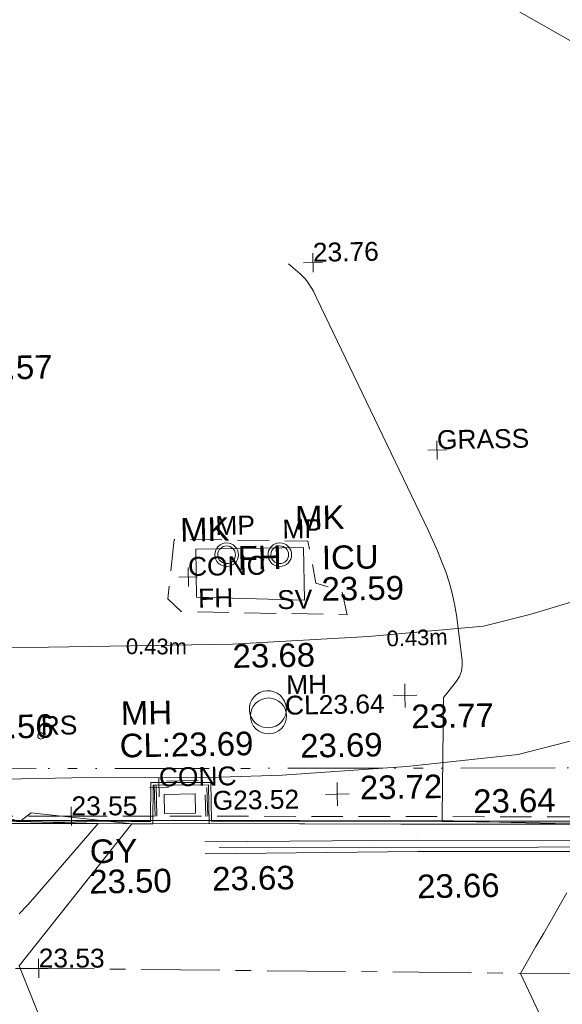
# Model space of a CAD drawing. Header units: millimetres. Extents: x -290717 to 520720, y -88450 to 287762.
# Tile 48 of 256: x -136219 to -127591, y -34533 to -18887. Entities that reach past the tile are written whole.
import ezdxf

# ---------------------------------------------------------------- set-up
doc = ezdxf.new("R2010")
doc.units = ezdxf.units.MM
for name, pattern in [('IMPORT-CENTER _6_', [2000, 1250, -250, 250, -250]), ('IMPORT-DASHED _2_', [750, 500, -250]), ('IMPORT-UG_EIR_QLB2 _2_', [2750, 1500, -300, 0, -300, 150, -300, 0, -200]), ('IMPORT-UG_ELEC_LV_QLB2 _2_', [2700, 1500, -300, 0, -250, 150, -300, 0, -200]), ('IMPORT-UG_ELEC_STREET LIGHTING_QLB2 _2_', [2700, 1500, -300, 0, -250, 150, -300, 0, -200])]:
    doc.linetypes.add(name, pattern=pattern)
for name, color, linetype, lineweight, true_color in [('00_TOPO_CONCRETE', 9, 'Continuous', 9, 0x808080), ('00_TOPO_FIREHYDRANT', 5, 'Continuous', 9, 0x0000ff), ('00_TOPO_FOOTPATH', 7, 'Continuous', 9, 0xa50000), ('00_TOPO_FURN_MARKER_POST', 7, 'Continuous', 9, 0x666666), ('00_TOPO_KERB_BOTTOM', 1, 'Continuous', 9, 0xff0000), ('00_TOPO_KERB_TOP', 7, 'Continuous', 9, 0xa500a5), ('00_TOPO_LEVEL_SPOT', 7, 'Continuous', 9, 0x666666), ('00_TOPO_ROAD_MARKING_YELLOW_CONTINUOUS', 40, 'Continuous', 9, 0xffbf00), ('00_TOPO_SERV_GULLY', 7, 'Continuous', 9, 0x5252a5), ('00_TOPO_SERV_IC', 5, 'Continuous', 9, 0x0000ff), ('00_TOPO_SERV_MH', 7, 'Continuous', 9, 0x666666), ('01_DTM_CONTOUR_MNR', 7, 'Continuous', 9, 0xa5a552), ('12333-PUM-2D-U-0001-C01 - Rev2_REVIT IMPORT_dwg', 7, 'Continuous', 9, 0x767676), ('CONTOURS_MINOR', 7, 'Continuous', 9, 0x00a5a5), ('FIRE_HYDRANT_TXT', 5, 'Continuous', 9, 0x0000ff), ('GULLY_LVL', 7, 'Continuous', 9, 0x7fbfff), ('KERB_BOTTOM', 7, 'Continuous', 9, 0x0000a5), ('KERB_TOP', 2, 'Continuous', 9, 0xffff00), ('MANHOLES', 7, 'Continuous', 9, 0xa50000), ('MANHOLES_LVL', 7, 'Continuous', 9, 0xa50000), ('MANHOLES_TXT', 7, 'Continuous', 9, 0xa50000), ('MARKINGS_DOUBLE_YELLOW', 7, 'Continuous', 9, 0xc0c0c0), ('PUM-EIRCOMM-QLB2', 6, 'IMPORT-UG_EIR_QLB2 _2_', 9, 0xff00ff), ('PUM-ELECTRIC-LV-QLB2', 1, 'IMPORT-UG_ELEC_LV_QLB2 _2_', 9, 0xff0000), ('ROAD_CROWNLINE', 7, 'IMPORT-CENTER _6_', 9, 0xa500a5), ('ROAD_CROWNLINE_LVL', 7, 'Continuous', 9, 0xa500a5), ('ROADSIGN', 7, 'Continuous', 9, 0x00a5a5), ('ROADSIGN_TXT', 7, 'Continuous', 9, 0x00a5a5), ('SLUICEVALVE_TXT', 5, 'Continuous', 9, 0x0000ff), ('SPOT_HEIGHTS_LVL', 7, 'Continuous', 9, 0x00a500)]:
    doc.layers.add(name, color=color, linetype=linetype, lineweight=lineweight, true_color=true_color)
for name, color, linetype, lineweight in [('CHANGE_OF_SURFACE', 7, 'IMPORT-DASHED _2_', 9), ('CHANGE_OF_SURFACE_LVL', 7, 'Continuous', 9), ('MARKER_POSTS_TXT', 7, 'Continuous', 9), ('Text', 7, 'Continuous', 9), ('TEXT_TXT', 7, 'Continuous', 9)]:
    doc.layers.add(name, color=color, linetype=linetype, lineweight=lineweight)
doc.styles.add('Arial_1', font='arial.ttf', dxfattribs={"height": 250})
doc.styles.add('Arial_3', font='arial.ttf', dxfattribs={"height": 300})
doc.styles.add('Swis721 Lt BT_2', font='swissl.ttf', dxfattribs={"height": 375})

# ---------------------------------------------------------------- blocks, each defined once
blk = doc.blocks.new('12333-PUM-2D-U-0001-C01 - Rev2_REVIT IMPORT_dwg_MSL_MarkerPost_SYM-2077183-Site Location Plan Existing')
at = {"layer": '00_TOPO_FURN_MARKER_POST', "color": 254, "true_color": 0xcccccc}
for radius in [500, 375]:
    blk.add_circle((0, 0), radius, dxfattribs=at)
blk = doc.blocks.new('12333-PUM-2D-U-0001-C01 - Rev2_REVIT IMPORT_dwg_MM-2077200-Site Location Plan Existing')
at = {"layer": '00_TOPO_LEVEL_SPOT', "color": 254, "true_color": 0xcccccc, "flags": 128}
for points in [[(500, 0), (0, 0), (0, 500)], [(0, -500), (0, 0), (-500, 0)]]:
    blk.add_lwpolyline(points, dxfattribs=at)
blk = doc.blocks.new('12333-PUM-2D-U-0001-C01 - Rev2_REVIT IMPORT_dwg_MGS62954_T2_Galway_ITM_3d_Rev1-2077680-Site Location Plan Existing')
at = {"layer": '00_TOPO_CONCRETE', "color": 254, "true_color": 0xcccccc}
for p, q in [((533768084, 725530451), (533769799, 725530451)), ((533768084, 725530451), (533768084, 725529689)), ((533769799, 725530451), (533769799, 725529613)), ((533768084, 725529689), (533769799, 725529613))]:
    blk.add_line(p, q, dxfattribs=at)
at = {"layer": '00_TOPO_FOOTPATH', "color": 254, "true_color": 0xcccccc, "flags": 128}
for points in [[(533746617, 725529221), (533749203, 725529221), (533751861, 725529179), (533754330, 725529139), (533756952, 725529080), (533760368, 725529010), (533762480, 725528986), (533765716, 725528935), (533768640, 725528936), (533770807, 725529016), (533772637, 725529152), (533773375, 725529322), (533774478, 725529630), (533776105, 725530347), (533777655, 725531103), (533779184, 725532024), (533780764, 725532940)], [(533746569, 725527200), (533749159, 725527135), (533751049, 725527113), (533753779, 725527057), (533756229, 725527032), (533758429, 725527010), (533760976, 725526949), (533763110, 725526849), (533766050, 725526856), (533768403, 725526827), (533769398, 725526840), (533771378, 725526941), (533773155, 725527102), (533774873, 725527511), (533776579, 725528187), (533778255, 725529090), (533779879, 725530137), (533780722, 725530653)]]:
    blk.add_lwpolyline(points, dxfattribs=at)
at = {"layer": '00_TOPO_KERB_BOTTOM', "color": 254, "true_color": 0xcccccc, "flags": 128}
blk.add_lwpolyline([(533746656, 725526506), (533751353, 725526407), (533755126, 725526327), (533760337, 725526223), (533762731, 725526176), (533765209, 725526147), (533766987, 725526109), (533767325, 725526102), (533767341, 725526718), (533768223, 725526706), (533768222, 725526092), (533771268, 725526030), (533772676, 725526002), (533774713, 725525962), (533775738, 725525934), (533777940, 725525891), (533779850, 725525850), (533780733, 725525837), (533780758, 725527835), (533780749, 725529698), (533780760, 725530653)], dxfattribs=at)
at = {"layer": '00_TOPO_KERB_TOP', "color": 254, "true_color": 0xcccccc, "flags": 128}
blk.add_lwpolyline([(533746657, 725526544), (533749662, 725526480), (533751371, 725526444), (533755127, 725526364), (533760338, 725526261), (533762732, 725526214), (533765209, 725526184), (533766988, 725526147), (533767288, 725526140), (533767304, 725526757), (533768261, 725526743), (533768260, 725526129), (533771269, 725526068), (533772677, 725526040), (533774714, 725526000), (533775739, 725525971), (533777941, 725525929), (533779851, 725525887), (533780695, 725525876), (533780720, 725527835), (533780711, 725529698), (533780722, 725530653)], dxfattribs=at)
at = {"layer": '00_TOPO_ROAD_MARKING_YELLOW_CONTINUOUS', "color": 254, "true_color": 0xcccccc, "flags": 128}
for points in [[(533774010, 725525720), (533771530, 725525770), (533768150, 725525800)], [(533768150, 725525610), (533771530, 725525590), (533774360, 725525540), (533777060, 725525440), (533779520, 725525380), (533782000, 725525340), (533783210, 725525300), (533783760, 725525300), (533784450, 725525300), (533784680, 725525330), (533785070, 725525390), (533785470, 725525540), (533785920, 725525800), (533786330, 725526140), (533786640, 725526490), (533786900, 725526840), (533787120, 725527260), (533787260, 725527600), (533787360, 725528050), (533787420, 725528510), (533787460, 725529020), (533787490, 725529890)]]:
    blk.add_lwpolyline(points, dxfattribs=at)
at = {"layer": '00_TOPO_SERV_GULLY', "color": 254, "true_color": 0xcccccc}
for p, q in [((533767513, 725526260), (533767513, 725526565)), ((533768008, 725526565), (533767513, 725526565)), ((533768008, 725526260), (533768008, 725526565)), ((533767513, 725526260), (533768008, 725526260))]:
    blk.add_line(p, q, dxfattribs=at)
at = {"layer": '00_TOPO_SERV_MH', "color": 254, "true_color": 0xcccccc}
blk.add_ellipse((533769186, 725527890), major_axis=(-174, 238), ratio=0.998509, dxfattribs=at)
at = {"layer": '01_DTM_CONTOUR_MNR', "color": 254, "true_color": 0xcccccc, "flags": 128}
for points in [[(533774525, 725538226), (533772650, 725539340)], [(533765915, 725521899), (533765160, 725523880), (533766990, 725526110), (533765396, 725526308), (533765210, 725526176), (533764098, 725526521), (533763057, 725526757), (533762400, 725526880), (533762480, 725528990), (533760650, 725531340), (533759983, 725532673), (533759452, 725533340), (533759126, 725533816), (533758650, 725535340), (533758031, 725536721), (533757813, 725537129), (533757701, 725537340), (533757123, 725537813), (533756650, 725537960), (533755538, 725538228), (533754650, 725538490), (533753931, 725538621), (533752650, 725538812)]]:
    blk.add_lwpolyline(points, dxfattribs=at)
at = {"xscale": 0.375, "yscale": 0.375, "zscale": 0.375}
for name, p in [('12333-PUM-2D-U-0001-C01 - Rev2_REVIT IMPORT_dwg_MSL_MarkerPost_SYM-2077183-Site Location Plan Existing', (533768574, 725530356)), ('12333-PUM-2D-U-0001-C01 - Rev2_REVIT IMPORT_dwg_MSL_MarkerPost_SYM-2077183-Site Location Plan Existing', (533769419, 725530342)), ('12333-PUM-2D-U-0001-C01 - Rev2_REVIT IMPORT_dwg_MM-2077200-Site Location Plan Existing', (533771370, 725528070)), ('12333-PUM-2D-U-0001-C01 - Rev2_REVIT IMPORT_dwg_MM-2077200-Site Location Plan Existing', (533770266, 725526522))]:
    blk.add_blockref(name, p, dxfattribs=at)
at = {"layer": '00_TOPO_FIREHYDRANT', "color": 251, "true_color": 0x666666, "insert": (533768750, 725530490), "char_height": 375, "width": 797.81, "attachment_point": 1, "line_spacing_factor": 1.005062, "style": 'Swis721 Lt BT_2'}
blk.add_mtext('FH', dxfattribs=at)
at = {"layer": '00_TOPO_FOOTPATH', "color": 251, "true_color": 0x666666, "char_height": 375, "width": 1495.9, "attachment_point": 1, "line_spacing_factor": 1.005062, "style": 'Swis721 Lt BT_2'}
for s, insert in [('23.68', (533768640, 725528931)), ('23.69', (533769690, 725527486))]:
    blk.add_mtext(s, dxfattribs=dict(at, insert=insert))
at = {"layer": '00_TOPO_FURN_MARKER_POST', "char_height": 375, "width": 907.04, "attachment_point": 1, "line_spacing_factor": 1.005062, "style": 'Swis721 Lt BT_2'}
for insert in [(533769672, 725531111), (533767841, 725530953)]:
    blk.add_mtext('MK', dxfattribs=dict(at, insert=insert))
at = {"layer": '00_TOPO_KERB_BOTTOM', "color": 251, "true_color": 0x666666, "insert": (533772425, 725526557), "char_height": 375, "width": 1495.9, "attachment_point": 1, "line_spacing_factor": 1.005062, "style": 'Swis721 Lt BT_2'}
blk.add_mtext('23.64', dxfattribs=at)
at = {"layer": '00_TOPO_KERB_TOP', "color": 251, "true_color": 0x666666, "insert": (533768254, 725525398), "char_height": 375, "width": 1495.9, "attachment_point": 1, "line_spacing_factor": 1.005062, "style": 'Swis721 Lt BT_2'}
blk.add_mtext('23.63', dxfattribs=at)
at = {"layer": '00_TOPO_LEVEL_SPOT', "char_height": 375, "width": 1495.9, "attachment_point": 1, "line_spacing_factor": 1.005062, "style": 'Swis721 Lt BT_2'}
for s, insert in [('23.57', (533764547, 725533579)), ('23.56', (533764465, 725527873)), ('23.77', (533771465, 725527923)), ('23.72', (533770627, 725526806))]:
    blk.add_mtext(s, dxfattribs=dict(at, insert=insert))
at = {"layer": '00_TOPO_ROAD_MARKING_YELLOW_CONTINUOUS', "color": 251, "true_color": 0x666666, "insert": (533771510, 725525220), "char_height": 375, "width": 1495.9, "attachment_point": 1, "line_spacing_factor": 1.005062, "style": 'Swis721 Lt BT_2'}
blk.add_mtext('23.66', dxfattribs=at)
at = {"layer": '00_TOPO_SERV_GULLY', "color": 251, "true_color": 0x666666, "char_height": 375, "attachment_point": 1, "line_spacing_factor": 1.005062, "style": 'Swis721 Lt BT_2'}
for s, insert, width in [('GY', (533766316, 725525868), 821.56), ('23.50', (533766299, 725525385), 1495.9)]:
    blk.add_mtext(s, dxfattribs=dict(at, insert=insert, width=width))
at = {"layer": '00_TOPO_SERV_IC', "color": 251, "true_color": 0x666666, "char_height": 375, "attachment_point": 1, "line_spacing_factor": 1.005062, "style": 'Swis721 Lt BT_2'}
for s, insert, width in [('ICU', (533770087, 725530472), 1021.01), ('23.59', (533770073, 725529972), 1495.9)]:
    blk.add_mtext(s, dxfattribs=dict(at, insert=insert, width=width))
at = {"layer": '00_TOPO_SERV_MH', "char_height": 375, "attachment_point": 1, "line_spacing_factor": 1.005062, "style": 'Swis721 Lt BT_2'}
for s, insert, width in [('MH', (533766848, 725528055), 949.78), ('CL:23.69', (533766820, 725527540), 2440.93)]:
    blk.add_mtext(s, dxfattribs=dict(at, insert=insert, width=width))
blk = doc.blocks.new('12333-PUM-2D-U-0001-C01 - Rev2_REVIT IMPORT_dwg_CIRCL-2077787-Site Location Plan Existing')
at = {"layer": 'ROADSIGN', "color": 254, "true_color": 0xaae1e1, "flags": 128}
blk.add_lwpolyline([(475, -154), (500, 0), (475, 154), (404, 293), (293, 404), (154, 475), (0, 500), (-154, 475), (-293, 404), (-404, 293), (-475, 154), (-500, 0), (-475, -154), (-404, -293), (-293, -404), (-154, -475), (0, -500), (154, -475), (293, -404), (404, -293)], close=True, dxfattribs=at)
blk = doc.blocks.new('12333-PUM-2D-U-0001-C01 - Rev2_REVIT IMPORT_dwg_SPOT-2077713-Site Location Plan Existing')
at = {"layer": 'Text', "color": 253, "true_color": 0xaaaaaa}
for p, q in [((-500, 0), (500, 0)), ((0, 500), (0, -500))]:
    blk.add_line(p, q, dxfattribs=at)
blk = doc.blocks.new('12333-PUM-2D-U-0001-C01 - Rev2_REVIT IMPORT_dwg_SPOT-2077769-Site Location Plan Existing')
at = {"layer": 'CHANGE_OF_SURFACE_LVL', "color": 253, "true_color": 0xaaaaaa}
for p, q in [((-500, 0), (500, 0)), ((0, 500), (0, -500))]:
    blk.add_line(p, q, dxfattribs=at)
blk = doc.blocks.new('12333-PUM-2D-U-0001-C01 - Rev2_REVIT IMPORT_dwg_SPOT-2077774-Site Location Plan Existing')
at = {"layer": 'ROAD_CROWNLINE_LVL', "color": 254, "true_color": 0xe1aae1}
for p, q in [((-500, 0), (500, 0)), ((0, 500), (0, -500))]:
    blk.add_line(p, q, dxfattribs=at)
blk = doc.blocks.new('12333-PUM-2D-U-0001-C01 - Rev2_REVIT IMPORT_dwg_SPOT-2077775-Site Location Plan Existing')
at = {"layer": 'SPOT_HEIGHTS_LVL', "color": 9, "true_color": 0xaae1aa}
for p, q in [((-500, 0), (500, 0)), ((0, 500), (0, -500))]:
    blk.add_line(p, q, dxfattribs=at)
blk = doc.blocks.new('12333-PUM-2D-U-0001-C01 - Rev2_REVIT IMPORT_dwg-1620468-Site Location Plan Existing')
at = {"layer": 'CHANGE_OF_SURFACE', "color": 253, "true_color": 0xaaaaaa, "flags": 128}
for points in [[(77779, -88785), (78696, -88814), (82119, -88805), (87486, -88934), (92129, -89008), (95544, -89065), (101722, -89132), (109467, -89317), (113980, -89438), (118789, -89508), (123625, -89584), (126283, -89632), (126312, -89633), (127091, -89648), (127120, -89648), (128578, -89674), (133109, -89762), (134670, -89797), (137536, -89862), (139539, -89919), (139554, -88752), (139582, -86473), (139630, -82004), (139685, -78902)], [(126283, -89632), (126278, -89080), (127110, -89074), (127120, -89648)], [(126312, -89633), (126308, -89109), (127081, -89103), (127091, -89648)]]:
    blk.add_lwpolyline(points, dxfattribs=at)
blk.add_lwpolyline([(126663, -85239), (126548, -86180), (126755, -86387), (129394, -86484), (129319, -86106), (128906, -85974), (128791, -85303)], close=True, dxfattribs=at)
at = {"layer": 'CONTOURS_MINOR', "color": 254, "true_color": 0xaae1e1, "flags": 128}
for points in [[(132355, -92915), (132252, -92687), (132048, -92231), (132303, -91809), (132430, -91598), (132557, -91386), (132683, -91174), (132808, -90962)], [(133108, -89876), (131941, -89831), (131758, -89824), (131576, -89816), (131394, -89808), (131212, -89799), (130848, -89781), (130845, -89751), (130848, -89711), (130900, -87842), (130902, -87826), (130971, -87742), (131113, -87572), (131161, -87495), (131196, -87414), (131210, -87328), (131211, -87237), (131131, -86520), (131105, -86344), (131071, -86169), (131025, -85997), (130972, -85828), (130910, -85660), (130845, -85493), (130776, -85329), (130704, -85165), (128999, -81449), (128946, -81333), (128877, -81214), (128847, -81170), (128815, -81128), (128779, -81090), (128741, -81053), (128558, -80891)], [(124096, -91147), (124228, -91012), (124356, -90873), (125378, -89731), (125019, -89716), (124839, -89708), (124659, -89701), (124480, -89694), (124300, -89686), (123628, -89660)]]:
    blk.add_lwpolyline(points, dxfattribs=at)
at = {"layer": 'KERB_BOTTOM', "color": 9, "true_color": 0xaaaae1, "flags": 128}
blk.add_lwpolyline([(77673, -88899), (78694, -88931), (82118, -88922), (87484, -89051), (92128, -89125), (95542, -89182), (101720, -89249), (109464, -89434), (113978, -89555), (118787, -89625), (123623, -89701), (128576, -89791), (133107, -89879), (134667, -89914), (137533, -89979), (139655, -90039), (139699, -86474), (139747, -82006), (139802, -78904)], dxfattribs=at)
at = {"layer": 'KERB_TOP', "color": 51, "true_color": 0xffffaa, "flags": 128}
blk.add_lwpolyline([(92128, -89075), (95543, -89133), (101721, -89199), (106973, -89325), (109466, -89385), (112578, -89468), (113979, -89506), (114322, -89511), (115314, -89525), (118788, -89575), (123624, -89652), (126112, -89697), (126354, -89701), (128577, -89741), (133108, -89829), (134668, -89865), (137534, -89930), (139606, -89989), (139661, -88600), (139673, -86482), (139698, -82005), (139753, -78903)], dxfattribs=at)
at = {"layer": 'MANHOLES', "color": 9, "true_color": 0xe1aaaa}
blk.add_circle((128114, -88071), 286, dxfattribs=at)
at = {"layer": 'MARKINGS_DOUBLE_YELLOW', "color": 254, "true_color": 0xeaeaea, "flags": 128}
blk.add_lwpolyline([(146280, -85886), (146303, -86459), (146252, -86970), (146171, -87578), (145953, -88387), (145672, -88972), (145426, -89293), (145030, -89666), (144439, -90073), (143940, -90302), (143223, -90429), (141869, -90446), (139833, -90400), (137447, -90348), (134274, -90251), (132364, -90228), (127293, -90148)], dxfattribs=at)
at = {"layer": 'PUM-EIRCOMM-QLB2', "color": 211, "true_color": 0xffaaff, "flags": 128}
blk.add_lwpolyline([(201398, -90242), (194300, -89978), (176492, -89664), (164630, -89559), (152400, -89441), (137995, -89062), (117127, -88726), (106155, -88784), (103180, -93333), (102151, -96110), (100560, -98494), (99441, -100108), (97793, -102068)], dxfattribs=at)
at = {"layer": 'ROAD_CROWNLINE', "color": 254, "true_color": 0xe1aae1, "flags": 128}
blk.add_lwpolyline([(249006, -92725), (244453, -94206), (233556, -94383), (213354, -93698), (191428, -93433), (168463, -92924), (161119, -92830), (147820, -92659), (134837, -92304), (124391, -92018), (104167, -91620), (79168, -91355), (65619, -91289), (52756, -91112), (39914, -90847), (23027, -90603), (4970, -90095), (-7099, -89786), (-12602, -89763), (-16470, -88901), (-19410, -87266), (-21200, -85365), (-23477, -80326), (-23612, -77631)], dxfattribs=at)
blk.add_blockref('12333-PUM-2D-U-0001-C01 - Rev2_REVIT IMPORT_dwg_MGS62954_T2_Galway_ITM_3d_Rev1-2077680-Site Location Plan Existing', (-533641080, -725615854))
for name, p, xscale, yscale, zscale in [('12333-PUM-2D-U-0001-C01 - Rev2_REVIT IMPORT_dwg_SPOT-2077775-Site Location Plan Existing', (128948, -80882), 0.3, 0.3, 0.3), ('12333-PUM-2D-U-0001-C01 - Rev2_REVIT IMPORT_dwg_SPOT-2077713-Site Location Plan Existing', (130869, -83894), 0.3, 0.3, 0.3), ('12333-PUM-2D-U-0001-C01 - Rev2_REVIT IMPORT_dwg_SPOT-2077713-Site Location Plan Existing', (126877, -85839), 0.3, 0.3, 0.3), ('12333-PUM-2D-U-0001-C01 - Rev2_REVIT IMPORT_dwg_CIRCL-2077787-Site Location Plan Existing', (124491, -88325), 0.1, 0.1, 0.1), ('12333-PUM-2D-U-0001-C01 - Rev2_REVIT IMPORT_dwg_SPOT-2077713-Site Location Plan Existing', (126355, -89177), 0.3, 0.3, 0.3), ('12333-PUM-2D-U-0001-C01 - Rev2_REVIT IMPORT_dwg_SPOT-2077769-Site Location Plan Existing', (124954, -89608), 0.3, 0.3, 0.3), ('12333-PUM-2D-U-0001-C01 - Rev2_REVIT IMPORT_dwg_SPOT-2077774-Site Location Plan Existing', (124391, -92018), 0.3, 0.3, 0.3)]:
    blk.add_blockref(name, p, dxfattribs=dict(xscale=xscale, yscale=yscale, zscale=zscale))
at = {"layer": 'CHANGE_OF_SURFACE_LVL', "insert": (124960, -89293), "char_height": 300, "width": 1256.11, "attachment_point": 1, "rotation": 358.873, "line_spacing_factor": 0.941778, "style": 'Arial_3'}
blk.add_mtext('23.55', dxfattribs=at)
at = {"layer": 'FIRE_HYDRANT_TXT', "insert": (127028, -86030), "char_height": 300, "width": 664.78, "attachment_point": 1, "line_spacing_factor": 0.941778, "style": 'Arial_3'}
blk.add_mtext('FH', dxfattribs=at)
at = {"layer": 'GULLY_LVL', "insert": (127203, -89249), "char_height": 300, "width": 1645.43, "attachment_point": 1, "line_spacing_factor": 0.941778, "style": 'Arial_3'}
blk.add_mtext('G23.52', dxfattribs=at)
at = {"layer": 'MANHOLES_LVL', "insert": (128380, -87756), "char_height": 300, "width": 1895.19, "attachment_point": 1, "line_spacing_factor": 0.941778, "style": 'Arial_3'}
blk.add_mtext('CL23.64', dxfattribs=at)
at = {"layer": 'MANHOLES_TXT', "insert": (128404, -87430), "char_height": 300, "width": 774.97, "attachment_point": 1, "line_spacing_factor": 0.941778, "style": 'Arial_3'}
blk.add_mtext('MH', dxfattribs=at)
at = {"layer": 'MARKER_POSTS_TXT', "char_height": 300, "width": 749.26, "attachment_point": 1, "line_spacing_factor": 0.941778, "style": 'Arial_3'}
for insert in [(127323, -84882), (128388, -84956)]:
    blk.add_mtext('MP', dxfattribs=dict(at, insert=insert))
at = {"layer": 'PUM-ELECTRIC-LV-QLB2', "char_height": 250, "width": 1160.03, "attachment_point": 2, "line_spacing_factor": 0.941778, "style": 'Arial_1'}
for insert, rotation in [((126355, -86810), 358.6229), ((130496, -86742), 0.8356)]:
    blk.add_mtext('0.43m', dxfattribs=dict(at, insert=insert, rotation=rotation))
at = {"layer": 'ROAD_CROWNLINE_LVL', "insert": (124397, -91703), "char_height": 300, "width": 1256.11, "attachment_point": 1, "rotation": 358.873, "line_spacing_factor": 0.941778, "style": 'Arial_3'}
blk.add_mtext('23.53', dxfattribs=at)
at = {"layer": 'ROADSIGN_TXT', "insert": (124491, -88010), "char_height": 300, "width": 694.17, "attachment_point": 1, "line_spacing_factor": 0.941778, "style": 'Arial_3'}
blk.add_mtext('RS', dxfattribs=at)
at = {"layer": 'SLUICEVALVE_TXT', "insert": (128285, -86076), "char_height": 300, "width": 668.46, "attachment_point": 1, "line_spacing_factor": 0.941778, "style": 'Arial_3'}
blk.add_mtext('SV', dxfattribs=at)
at = {"layer": 'SPOT_HEIGHTS_LVL', "insert": (128948, -80567), "char_height": 300, "width": 1256.11, "attachment_point": 1, "line_spacing_factor": 0.941778, "style": 'Arial_3'}
blk.add_mtext('23.76', dxfattribs=at)
at = {"layer": 'TEXT_TXT', "char_height": 300, "attachment_point": 1, "line_spacing_factor": 0.941778, "style": 'Arial_3'}
for s, insert, width in [('GRASS', (130869, -83579), 1751.95), ('CONC', (126877, -85524), 1469.14), ('CONC', (126355, -88862), 1469.14)]:
    blk.add_mtext(s, dxfattribs=dict(at, insert=insert, width=width))

msp = doc.modelspace()

# ---------------------------------------------------------------- block references
at = {"layer": '12333-PUM-2D-U-0001-C01 - Rev2_REVIT IMPORT_dwg', "color": 254, "linetype": 'IMPORT-UG_ELEC_STREET LIGHTING_QLB2 _2_', "true_color": 0xffd4d4, "rotation": 0.9999999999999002}
msp.add_blockref('12333-PUM-2D-U-0001-C01 - Rev2_REVIT IMPORT_dwg-1620468-Site Location Plan Existing', (-261895, 55870), dxfattribs=at)

doc.saveas('drawing.dxf')
